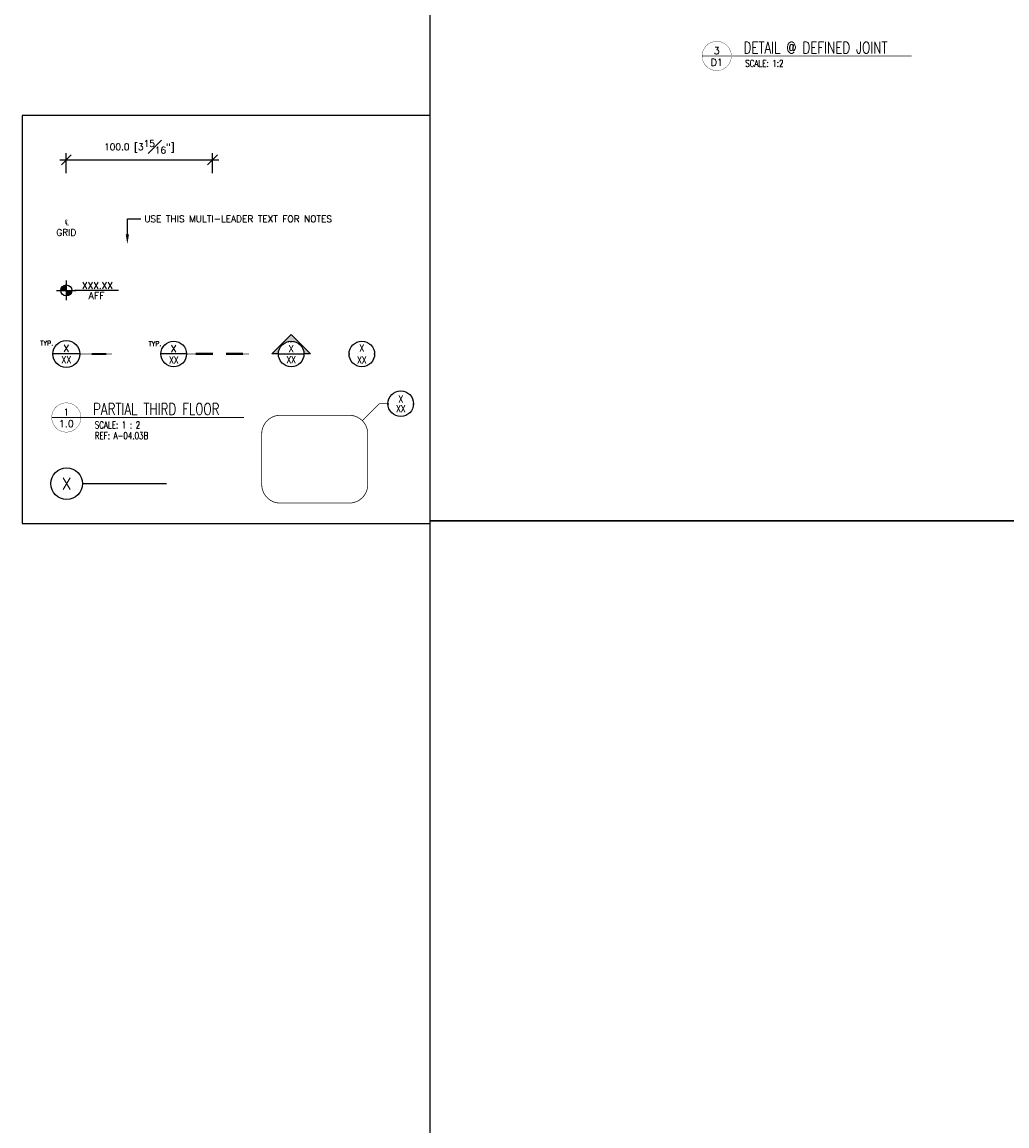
# Model space of a CAD drawing. Header units: millimetres. Extents: x 0 to 4899, y -1170 to 1886.
# Tile 1 of 13: x 0 to 674, y -414 to 341. Entities that reach past the tile are written whole.
import ezdxf
from ezdxf import colors
from ezdxf.entities.mleader import LeaderData, LeaderLine
from ezdxf.enums import TextEntityAlignment as Align
from ezdxf.math import Vec2, Vec3

# ---------------------------------------------------------------- set-up
doc = ezdxf.new("R2010")
doc.units = ezdxf.units.MM
doc.header["$LTSCALE"] = 15
doc.header["$MEASUREMENT"] = 0
doc.set_wipeout_variables(frame=1)
doc.linetypes.add('CENTER', pattern=[2, 1.25, -0.25, 0.25, -0.25])
for name, color, linetype in [('1-DIM', 4, 'Continuous'), ('1-REF', 4, 'Continuous'), ('1-TEXT', 2, 'Continuous'), ('1-TITLE', 4, 'Continuous')]:
    doc.layers.add(name, color=color, linetype=linetype)
doc.layers.add('1-VIEWPORT', color=3, linetype='Continuous', plot=False)
doc.styles.add('ROMANS', font='romans.shx')
doc.styles.add('TEXT', font='romans.shx')
doc.dimstyles.new('WDIM 1-2', dxfattribs={"dimscale": 2.25, "dimtxt": 2, "dimasz": 3, "dimexe": 2, "dimexo": 2, "dimgap": 1.6, "dimtad": 1, "dimdec": 1, "dimzin": 3, "dimdsep": 46, "dimtxsty": 'TEXT', "dimblk": 'OBLIQUE', "dimcen": 2, "dimdle": 2, "dimclrd": 256, "dimclre": 4, "dimclrt": 2, "dimazin": 0, "dimtfac": 1, "dimtdec": 1, "dimtmove": 0, "dimatfit": 3, "dimfxl": 1, "dimtfill": 1, "dimfrac": 2, "dimtolj": 1, "dimtzin": 0, "dimlwd": -1, "dimlwe": -1, "dimarcsym": 0})

# ---------------------------------------------------------------- blocks, each defined once
blk = doc.blocks.new('*U13')
at = {"layer": '1-TEXT', "color": 2, "style": 'TEXT'}
blk.add_attdef('VIEWNAME', (0.89, 0.061), '', height=0.25, dxfattribs=at)
at = {"layer": '1-TEXT', "style": 'TEXT'}
for tag, p in [('NOTE1', (0.926, -0.281)), ('NOTE2', (0.926, -0.463)), ('NOTE3', (0.926, -0.655)), ('NOTE4', (0.926, -0.832))]:
    blk.add_attdef(tag, p, '', height=0.125, dxfattribs=at)
blk.add_wipeout([(0.314, 0.314), (0.236, 0.304), (0.163, 0.275), (0.099, 0.229), (0.049, 0.168), (0.015, 0.097), (0.001, 0.02), (0.006, -0.059), (0.03, -0.134), (0.072, -0.2), (0.13, -0.254), (0.199, -0.292), (0.275, -0.312), (0.354, -0.312), (0.43, -0.292), (0.499, -0.254), (0.556, -0.2), (0.599, -0.134), (0.623, -0.059), (0.628, 0.02), (0.613, 0.097), (0.58, 0.168), (0.529, 0.229), (0.466, 0.275), (0.392, 0.304)])
at = {"layer": '1-TITLE', "const_width": 0.00651}
blk.add_lwpolyline([(0, 0, 1), (0.628, 0, 0.414214), (0.314, 0.314, 0.414214), (0, 0, 2.926408)], format="xyb", dxfattribs=at)
at = {"layer": '1-TITLE', "const_width": 0.02}
blk.add_lwpolyline([(0, 0), (4.132, 0)], dxfattribs=at)
at = {"layer": '1-TEXT', "style": 'TEXT'}
for tag, p in [('DETAIL#', (0.301, 0.094)), ('SHEET#', (0.306, -0.207))]:
    blk.add_attdef(tag, text='', height=0.125, dxfattribs=at).set_placement(p, align=Align.CENTER)
blk = doc.blocks.new('*U14')
blk.add_wipeout([(0, 0.425), (-0.106, 0.412), (-0.205, 0.373), (-0.291, 0.31), (-0.359, 0.228), (-0.405, 0.131), (-0.425, 0.027), (-0.418, -0.08), (-0.385, -0.181), (-0.328, -0.271), (-0.25, -0.344), (-0.157, -0.396), (-0.053, -0.422), (0.053, -0.422), (0.157, -0.396), (0.25, -0.344), (0.328, -0.271), (0.385, -0.181), (0.418, -0.08), (0.425, 0.027), (0.405, 0.131), (0.359, 0.228), (0.291, 0.31), (0.205, 0.373), (0.106, 0.412)])
at = {"layer": '1-REF', "linetype": 'CENTER'}
blk.add_line((0.425, 0), (2.693, 0), dxfattribs=at)
at = {"layer": '1-REF'}
blk.add_circle((0, 0), 0.425, dxfattribs=at)
at = {"layer": '1-TEXT', "style": 'TEXT'}
blk.add_attdef('GRID', (-0.134, -0.155), '', height=0.312, dxfattribs=at)
blk = doc.blocks.new('*U15')
at = {"layer": '1-TEXT', "style": 'TEXT'}
for tag, p in [('ELEV.', (0.861, 0.143)), ('AFF', (0.861, -0.139))]:
    blk.add_attdef(tag, text='', height=0.188, dxfattribs=at).set_placement(p, align=Align.MIDDLE_CENTER)
blk.add_wipeout([(0, 0.149), (-0.037, 0.144), (-0.072, 0.13), (-0.102, 0.108), (-0.126, 0.08), (-0.142, 0.046), (-0.149, 0.009), (-0.146, -0.028), (-0.135, -0.063), (-0.115, -0.095), (-0.087, -0.12), (-0.055, -0.138), (-0.019, -0.148), (0.019, -0.148), (0.055, -0.138), (0.087, -0.12), (0.115, -0.095), (0.135, -0.063), (0.146, -0.028), (0.149, 0.009), (0.142, 0.046), (0.126, 0.08), (0.102, 0.108), (0.072, 0.13), (0.037, 0.144)])
at = {"layer": '1-DIM'}
h = blk.add_hatch(color=256, dxfattribs=at)
h.paths.add_polyline_path([(0, 0.149, 0.414214), (-0.149, 0), (0, 0)])
h.paths.add_polyline_path([(0.149, 0), (0, 0), (0, -0.149, 0.414214)])
for p, q in [((-0.266, 0), (0.266, 0)), ((0, 0.266), (0, -0.266))]:
    blk.add_line(p, q, dxfattribs=at)
at = {"layer": '1-DIM', "linetype": 'CENTER'}
blk.add_line((1.41, 0), (0.219, 0), dxfattribs=at)
at = {"layer": '1-DIM'}
blk.add_circle((0, 0), 0.149, dxfattribs=at)
blk = doc.blocks.new('*U16')
blk.add_wipeout([(0, 8.17), (-2.03, 7.91), (-3.93, 7.16), (-5.59, 5.95), (-6.89, 4.38), (-7.77, 2.52), (-8.15, 0.51), (-8.02, -1.53), (-7.39, -3.48), (-6.29, -5.21), (-4.8, -6.61), (-3.01, -7.59), (-1.02, -8.1), (1.02, -8.1), (3.01, -7.59), (4.8, -6.61), (6.29, -5.21), (7.39, -3.48), (8.02, -1.53), (8.15, 0.51), (7.77, 2.52), (6.89, 4.38), (5.59, 5.95), (3.93, 7.16), (2.03, 7.91)])
at = {"layer": '1-REF'}
blk.add_hatch(color=256, dxfattribs=at).paths.add_polyline_path([(0, 13.24), (13.24, 0), (8.77, 0, 0.414214), (0, 8.77, 0.414214), (-8.77, 0), (-13.24, 0)])
blk.add_line((-8.77, 0), (8.77, 0), dxfattribs=at)
blk.add_lwpolyline([(-8.77, 0), (-13.24, 0), (0, 13.24), (13.24, 0), (8.77, 0)], dxfattribs=at)
blk.add_circle((0, 0), 8.77, dxfattribs=at)
at = {"layer": '1-REF', "color": 2, "style": 'ROMANS'}
for tag, p in [('DETAIL', (-1.74, 2.77)), ('PAGE', (-3.51, -6.13))]:
    blk.add_attdef(tag, p, '', height=3.8, dxfattribs=at)
blk = doc.blocks.new('REF CALLOUT')
blk.add_wipeout([(0, 8.03), (-2, 7.78), (-3.87, 7.04), (-5.5, 5.85), (-6.78, 4.3), (-7.64, 2.48), (-8.01, 0.5), (-7.89, -1.5), (-7.27, -3.42), (-6.19, -5.12), (-4.72, -6.5), (-2.96, -7.47), (-1.01, -7.97), (1.01, -7.97), (2.96, -7.47), (4.72, -6.5), (6.19, -5.12), (7.27, -3.42), (7.89, -1.5), (8.01, 0.5), (7.64, 2.48), (6.78, 4.3), (5.5, 5.85), (3.87, 7.04), (2, 7.78)])
at = {"layer": '1-REF'}
blk.add_line((8.77, 0), (-8.77, 0), dxfattribs=at)
blk.add_lwpolyline([(29.55, 0, 0.343, 0.343, 0), (25.79, 0, 1.46, 1.46, 0), (16.43, 0, 0.343, 0.343, 0), (8.72, 0, 0, 0, 0)], format="xyseb", dxfattribs=at)
blk.add_circle((0, 0), 8.77, dxfattribs=at)
at = {"layer": '1-REF', "color": 2, "style": 'TEXT'}
for tag, p in [('TYP.', (-17.24, 5.41)), ('DETAIL', (-1.33, 2.56)), ('PAGE', (-2.43, -5.76))]:
    blk.add_attdef(tag, p, '', height=3.43, dxfattribs=at)
blk = doc.blocks.new('*U11')
at = {"layer": '1-REF'}
blk.add_lwpolyline([(51.47, 0, 0.363, 0.363, 0), (47.49, 0, 1.55, 1.55, 0), (35.67, 0, 0.363, 0.363, 0)], format="xyseb", dxfattribs=at)
blk.add_wipeout([(0, 7.98), (-1.98, 7.73), (-3.84, 6.99), (-5.46, 5.82), (-6.74, 4.28), (-7.59, 2.47), (-7.96, 0.5), (-7.84, -1.5), (-7.22, -3.4), (-6.15, -5.09), (-4.69, -6.46), (-2.94, -7.42), (-1, -7.92), (1, -7.92), (2.94, -7.42), (4.69, -6.46), (6.15, -5.09), (7.22, -3.4), (7.84, -1.5), (7.96, 0.5), (7.59, 2.47), (6.74, 4.28), (5.46, 5.82), (3.84, 6.99), (1.98, 7.73)])
blk.add_line((8.77, 0), (-8.77, 0), dxfattribs=at)
blk.add_lwpolyline([(26.88, 0, 1.55, 1.55, 0), (15.06, 0, 0.363, 0.363, 0), (8.81, 0, 0, 0, 0)], format="xyseb", dxfattribs=at)
blk.add_circle((0, 0), 8.77, dxfattribs=at)
at = {"layer": '1-REF', "color": 2, "style": 'TEXT'}
for tag, p, height in [('TYP.', (-18.58, 5.41), 3.2), ('DETAIL', (-1.65, 1.85), 4.5), ('PAGE', (-3.7, -6.06), 4.5)]:
    blk.add_attdef(tag, p, '', height=height, dxfattribs=at)
blk = doc.blocks.new('_OBLIQUE')
at = {"color": 0, "linetype": 'ByBlock'}
blk.add_line((-0.5, -0.5), (0.5, 0.5), dxfattribs=at)
blk = doc.blocks.new('*D17')
at = {"layer": '1-DIM', "color": 4, "transparency": 16777216}
for p, q in [((30.28, 238), (30.28, 251.54)), ((130.28, 238), (130.28, 251.54))]:
    blk.add_line(p, q, dxfattribs=at)
at = {"layer": '1-DIM', "transparency": 16777216}
blk.add_line((25.78, 247.04), (134.78, 247.04), dxfattribs=at)
at = {"layer": 'DEFPOINTS', "color": 0, "lineweight": 9, "transparency": 16777216}
for p in [(130.28, 247.04), (30.28, 233.5), (130.28, 233.5)]:
    blk.add_point(p, dxfattribs=at)
at = {"layer": '1-DIM', "transparency": 16777216, "xscale": 6.75, "yscale": 6.75, "zscale": 6.75, "rotation": 180}
blk.add_blockref('_OBLIQUE', (30.28, 247.04), dxfattribs=at)
at = {"layer": '1-DIM', "transparency": 16777216, "xscale": 6.75, "yscale": 6.75, "zscale": 6.75}
blk.add_blockref('_OBLIQUE', (130.28, 247.04), dxfattribs=at)
at = {"layer": '1-DIM', "color": 2, "transparency": 16777216, "insert": (80.28, 255.89), "char_height": 4.5, "attachment_point": 5, "style": 'TEXT', "bg_fill": 3, "box_fill_scale": 1.25, "bg_fill_color": 256, "bg_fill_true_color": 13158600, "bg_fill_transparency": 0}
blk.add_mtext('\\A1;100.0 [3{\\H1.000000x;\\S15#16;}"]', dxfattribs=at)
blk = doc.blocks.new('JUST BUBBLE')
at = {"layer": '1-REF'}
blk.add_line((-0.345, 0), (0.345, 0), dxfattribs=at)
blk.add_circle((0, 0), 0.345, dxfattribs=at)
at = {"layer": '1-REF', "color": 2, "style": 'TEXT', "width": 0.8}
for tag, p in [('DETAIL', (0, 0.157)), ('PAGE', (0, -0.147))]:
    blk.add_attdef(tag, text='', height=0.188, dxfattribs=at).set_placement(p, align=Align.MIDDLE_CENTER)
blk.add_wipeout([(0, 0.323), (-0.08, 0.313), (-0.155, 0.283), (-0.221, 0.235), (-0.273, 0.173), (-0.307, 0.1), (-0.322, 0.02), (-0.317, -0.06), (-0.292, -0.137), (-0.249, -0.206), (-0.19, -0.261), (-0.119, -0.3), (-0.04, -0.32), (0.04, -0.32), (0.119, -0.3), (0.19, -0.261), (0.249, -0.206), (0.292, -0.137), (0.317, -0.06), (0.322, 0.02), (0.307, 0.1), (0.273, 0.173), (0.221, 0.235), (0.155, 0.283), (0.08, 0.313)]).dxf.layer = '1-REF'
blk = doc.blocks.new('*U12')
at = {"layer": '1-REF', "ltscale": 0.6, "const_width": 0.02}
for points in [[(1.005, 1.055), (1.464, 1.513)], [(1.464, 1.513), (1.697, 1.513)]]:
    blk.add_lwpolyline(points, dxfattribs=at)
at = {"layer": '1-REF', "linetype": 'CENTER', "ltscale": 0.6, "const_width": 0.02, "flags": 128}
blk.add_lwpolyline([(-1.205, -1.166), (0.652, -1.166, 0.414214), (1.152, -0.666), (1.152, 0.701, 0.414214), (0.652, 1.201), (-1.205, 1.201, 0.414214), (-1.705, 0.701), (-1.705, -0.666, 0.414214)], format="xyb", close=True, dxfattribs=at)
blk = doc.blocks.new('*U43')
at = {"layer": '1-TEXT', "color": 2, "style": 'TEXT'}
blk.add_attdef('VIEWNAME', (0.89, 0.061), '', height=0.25, dxfattribs=at)
at = {"layer": '1-TEXT', "style": 'TEXT'}
for tag, p in [('NOTE1', (0.926, -0.281)), ('NOTE2', (0.926, -0.463)), ('NOTE3', (0.926, -0.655)), ('NOTE4', (0.926, -0.832))]:
    blk.add_attdef(tag, p, '', height=0.125, dxfattribs=at)
blk.add_wipeout([(0.314, 0.314), (0.236, 0.304), (0.163, 0.275), (0.099, 0.229), (0.049, 0.168), (0.015, 0.097), (0.001, 0.02), (0.006, -0.059), (0.03, -0.134), (0.072, -0.2), (0.13, -0.254), (0.199, -0.292), (0.275, -0.312), (0.354, -0.312), (0.43, -0.292), (0.499, -0.254), (0.556, -0.2), (0.599, -0.134), (0.623, -0.059), (0.628, 0.02), (0.613, 0.097), (0.58, 0.168), (0.529, 0.229), (0.466, 0.275), (0.392, 0.304)])
at = {"layer": '1-TITLE', "const_width": 0.00651}
blk.add_lwpolyline([(0, 0, 1), (0.628, 0, 0.414214), (0.314, 0.314, 0.414214), (0, 0, 2.926408)], format="xyb", dxfattribs=at)
at = {"layer": '1-TITLE', "const_width": 0.02}
blk.add_lwpolyline([(0, 0), (4.499, 0)], dxfattribs=at)
at = {"layer": '1-TEXT', "style": 'TEXT'}
for tag, p in [('DETAIL#', (0.301, 0.094)), ('SHEET#', (0.306, -0.207))]:
    blk.add_attdef(tag, text='', height=0.125, dxfattribs=at).set_placement(p, align=Align.CENTER)

msp = doc.modelspace()

# ---------------------------------------------------------------- linework, layer by layer
at = {"layer": '1-VIEWPORT'}
for points in [[(279.4, 1170), (1779.37, 1170), (1779.37, 0), (279.4, 0)], [(0, -1.93), (279.4, -1.93), (279.4, 277.47), (0, 277.47)], [(279.4, 0), (1779.37, 0), (1779.37, -1170), (279.4, -1170)]]:
    msp.add_lwpolyline(points, close=True, dxfattribs=at)
msp.add_lwpolyline([(279.4, -1.93), (279.4, 277.47), (0, 277.47)], dxfattribs=at)

# ---------------------------------------------------------------- texts
at = {"layer": '1-DIM', "insert": (30.28, 201.09), "char_height": 4.5, "width": 24.275, "attachment_point": 5, "style": 'TEXT'}
msp.add_mtext('\\A1;℄\\PGRID', dxfattribs=at)

# ---------------------------------------------------------------- leaders
at = {"layer": '1-TEXT'}
ml = msp.add_multileader_mtext('Standard', dxfattribs=at)
ml.set_content('USE THIS MULTI-LEADER TEXT FOR NOTES', color=256, style='TEXT')
ml.set_leader_properties(color=4, linetype='ByLayer', lineweight=-1)
ml.build(insert=Vec2(0, 0))
ml.multileader.update_dxf_attribs({"dogleg_length": 0.36, "arrow_head_size": 6.75, "scale": 2.25})
ctx = ml.context
ctx.base_point, ctx.scale, ctx.char_height, ctx.arrow_head_size, ctx.landing_gap_size, ctx.plane_origin = Vec3(81.39, 206.63), 2.25, 4.5, 6.75, 2.25, Vec3(72.07, 199.56)
notes = []
notes.append((ctx, [(0, (1, 1, 0), (72.07, 206.63), (1, 0), 9.32, [(0, [(72.07, 189.28)], 0, [])])]))
ctx.mtext.insert, ctx.mtext.width, ctx.mtext.flow_direction = Vec3(83.64, 208.88), 66.0364, 5
for ctx, leaders in notes:
    for number, flags, end, landing, length, lines in leaders:
        leader = LeaderData()
        leader.index, (leader.has_last_leader_line, leader.has_dogleg_vector, leader.attachment_direction) = number, flags
        leader.last_leader_point, leader.dogleg_vector, leader.dogleg_length = Vec3(end), Vec3(landing), length
        for number, points, colour, breaks in lines:
            line = LeaderLine()
            line.index, line.vertices, line.color, line.breaks = number, Vec3.list(points), colors.encode_raw_color(colour), breaks
            leader.lines.append(line)
        ctx.leaders.append(leader)

# ---------------------------------------------------------------- next in the draw order: block references
at = {"layer": '1-DIM'}
ref = msp.add_blockref('*U15', (30.28, 157.61), dxfattribs=dict(at, xscale=25.4, yscale=25.4, zscale=25.4))
ref.add_attrib('AFF', 'AFF', dxfattribs={"height": 4.762, "style": 'TEXT'}).set_placement((50.97, 154.1), align=Align.MIDDLE_CENTER)
ref.add_attrib('ELEV.', 'XXX.XX', dxfattribs={"height": 4.5, "style": 'TEXT'}).set_placement((51.61, 160.95), align=Align.MIDDLE_CENTER)
at = {"layer": '1-REF'}
ref = msp.add_blockref('REF CALLOUT', (30.28, 114.13), dxfattribs=dict(at, xscale=1.058316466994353, yscale=1.058316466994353, zscale=1.058316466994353))
ref.add_attrib('TYP.', 'TYP.', (12.49, 119.9), dxfattribs={"color": 2, "height": 3.175, "style": 'TEXT'})
ref.add_attrib('PAGE', 'XX', dxfattribs={"color": 2, "height": 4.762, "style": 'TEXT', "width": 0.8}).set_placement((30.28, 110.27), align=Align.MIDDLE_CENTER)
ref.add_attrib('DETAIL', 'X', dxfattribs={"color": 2, "height": 4.76, "style": 'TEXT'}).set_placement((30.28, 118.04), align=Align.MIDDLE_CENTER)
ref = msp.add_blockref('*U11', (103.8, 114.13), dxfattribs=at)
ref.add_attrib('DETAIL', 'X', dxfattribs={"color": 2, "height": 4.76, "style": 'TEXT'}).set_placement((103.8, 117.7), align=Align.MIDDLE_CENTER)
ref.add_attrib('PAGE', 'XX', dxfattribs={"color": 2, "height": 4.762, "style": 'TEXT', "width": 0.8}).set_placement((103.8, 110.03), align=Align.MIDDLE_CENTER)
ref.add_attrib('TYP.', 'TYP.', (86.54, 119.54), dxfattribs={"color": 2, "height": 3.175, "style": 'TEXT'})
ref = msp.add_blockref('*U16', (184.19, 114.13), dxfattribs=at)
ref.add_attrib('PAGE', 'XX', dxfattribs={"color": 2, "height": 4.762, "style": 'TEXT', "width": 0.8}).set_placement((184.19, 110.27), align=Align.MIDDLE_CENTER)
ref.add_attrib('DETAIL', 'X', dxfattribs={"color": 2, "height": 4.76, "style": 'TEXT'}).set_placement((184.19, 117.68), align=Align.MIDDLE_CENTER)
ref = msp.add_blockref('JUST BUBBLE', (232.55, 114.13), dxfattribs=dict(at, xscale=25.4, yscale=25.4, zscale=25.4))
ref.add_attrib('DETAIL', 'X', dxfattribs={"color": 2, "height": 4.76, "style": 'TEXT', "width": 0.8}).set_placement((232.55, 118.23), align=Align.MIDDLE_CENTER)
ref.add_attrib('PAGE', 'XX', dxfattribs={"color": 2, "height": 4.762, "style": 'TEXT', "width": 0.8}).set_placement((232.55, 109.96), align=Align.MIDDLE_CENTER)
ref = msp.add_blockref('JUST BUBBLE', (259.21, 80.09), dxfattribs=dict(at, xscale=25.4, yscale=25.4, zscale=25.4))
ref.add_attrib('DETAIL', 'X', dxfattribs={"color": 2, "height": 4.76, "style": 'TEXT', "width": 0.8}).set_placement((259.21, 83.32), align=Align.MIDDLE_CENTER)
ref.add_attrib('PAGE', 'XX', dxfattribs={"color": 2, "height": 4.762, "style": 'TEXT', "width": 0.8}).set_placement((259.21, 76.75), align=Align.MIDDLE_CENTER)
ref = msp.add_blockref('*U14', (30.52, 25.38), dxfattribs=dict(at, xscale=25.4, yscale=25.4, zscale=25.4))
ref.add_attrib('GRID', 'X', dxfattribs={"color": 2, "height": 7.94, "style": 'TEXT'}).set_placement((30.52, 25.38), align=Align.MIDDLE_CENTER)
at = {"layer": '1-TITLE'}
ref = msp.add_blockref('*U43', (465.49, 318.12), dxfattribs=dict(at, xscale=31.85598356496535, yscale=31.85598356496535, zscale=31.85598356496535))
ref.add_attrib('VIEWNAME', 'DETAIL @ DEFINED JOINT', (493.84, 319.88), dxfattribs={"color": 2, "height": 7.9374, "style": 'TEXT', "width": 0.75})
ref.add_attrib('DETAIL#', '3', dxfattribs={"color": 2, "height": 4.76, "style": 'TEXT'}).set_placement((475.5, 321.77), align=Align.MIDDLE_CENTER)
ref.add_attrib('SHEET#', 'D1', dxfattribs={"color": 2, "height": 4.762, "style": 'TEXT'}).set_placement((475.5, 313.81), align=Align.MIDDLE_CENTER)
ref.add_attrib('NOTE1', 'SCALE: 1:2', dxfattribs={"color": 2, "height": 4.762, "style": 'TEXT', "width": 0.75}).set_placement((494.99, 309.18), align=Align.BOTTOM_LEFT)
ref = msp.add_blockref('*U13', (20.27, 70.64), dxfattribs=dict(at, xscale=31.85598356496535, yscale=31.85598356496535, zscale=31.85598356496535))
ref.add_attrib('VIEWNAME', 'PARTIAL THIRD FLOOR', (48.62, 72.4), dxfattribs={"color": 2, "height": 7.9374, "style": 'TEXT', "width": 0.75})
ref.add_attrib('DETAIL#', '1', dxfattribs={"color": 2, "height": 4.76, "style": 'TEXT'}).set_placement((30.28, 74.3), align=Align.MIDDLE_CENTER)
ref.add_attrib('SHEET#', '1.0', dxfattribs={"color": 2, "height": 4.762, "style": 'TEXT'}).set_placement((30.28, 66.33), align=Align.MIDDLE_CENTER)
ref.add_attrib('NOTE1', 'SCALE: 1 : 2', dxfattribs={"color": 2, "height": 4.7625, "style": 'TEXT', "width": 0.75}).set_placement((49.77, 61.7), align=Align.BOTTOM_LEFT)
ref.add_attrib('NOTE2', 'REF: A-04.03B', (49.77, 55.9), dxfattribs={"color": 2, "height": 4.7625, "style": 'TEXT', "width": 0.75})

# ---------------------------------------------------------------- next in the draw order: dimensions: what is measured, and where the dimension line sits
at = {"layer": '1-DIM'}
dim = msp.add_linear_dim(base=(130.28, 247.04), p1=(30.28, 233.5), p2=(130.28, 233.5), dimstyle='WDIM 1-2', dxfattribs=at)
dim.commit()
dim.dimension.update_dxf_attribs({"geometry": '*D17', "text_midpoint": (80.28, 255.89)})

# ---------------------------------------------------------------- next in the draw order: block references
at = {"layer": '1-REF', "xscale": 25.4, "yscale": 25.4, "zscale": 25.4}
msp.add_blockref('*U12', (207.35, 41.66), dxfattribs=at)

doc.saveas('drawing.dxf')
